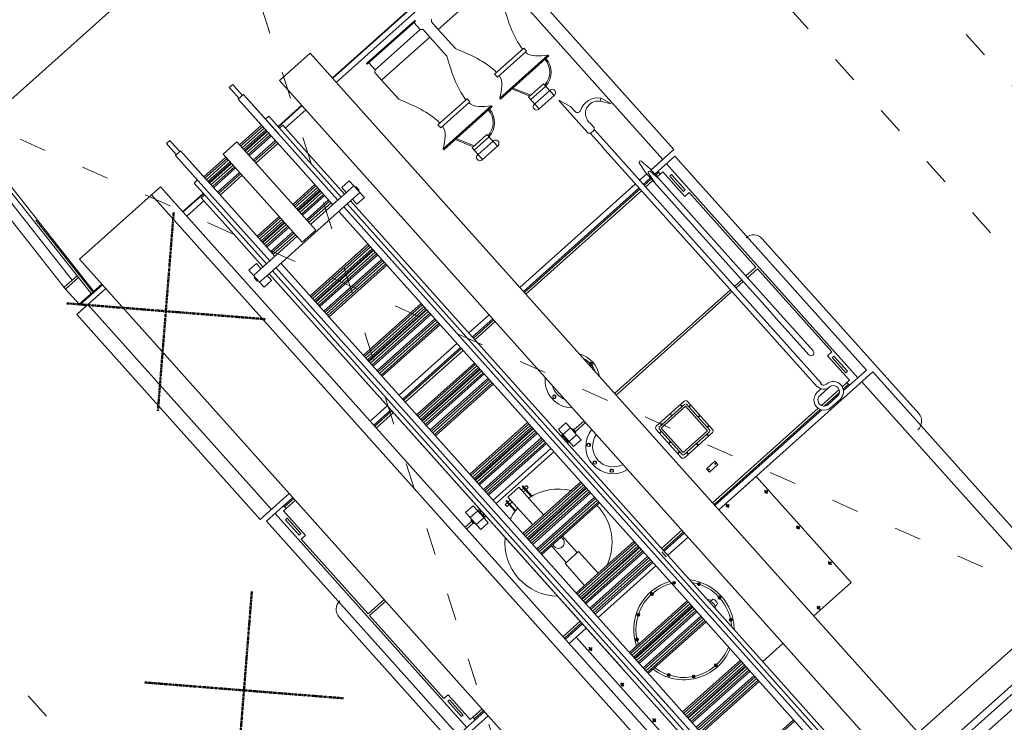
# Model space of a CAD drawing. Header units: centimetres. Extents: x 843425950 to 843478602, y 588811213 to 588851397.
# Tile 58 of 89: x 843443477 to 843443909, y 588831850 to 588832158. Entities that reach past the tile are written whole.
import ezdxf

# ---------------------------------------------------------------- set-up
doc = ezdxf.new("R2010")
doc.units = ezdxf.units.CM
doc.header["$MEASUREMENT"] = 0
doc.linetypes.add('3', pattern=[1, 0.5, -0.5])
doc.linetypes.add('ACAD_ISO03W100', pattern=[30, 12, -18])
doc.layers.get('0').update_dxf_attribs({"lineweight": 5})
doc.layers.add('0-LINIA CIENKA', color=8, linetype='Continuous', lineweight=9)
doc.layers.add('wymiarowanie', color=123, linetype='Continuous', lineweight=5)
doc.layers.add('granica działki', color=7, linetype='3', lineweight=50, true_color=0xeb0000)
doc.layers.add('meble', color=7, linetype='Continuous', lineweight=5, true_color=0x8a8a8a)
doc.styles.get("Standard").update_dxf_attribs({"font": 'ARIAL.TTF'})
doc.dimstyles.new('1-100 do zagospod', dxfattribs={"dimscale": 0, "dimtxt": 75, "dimasz": 25, "dimexe": 3, "dimexo": 7, "dimgap": 25, "dimtad": 1, "dimlfac": 0.01, "dimrnd": 0.01, "dimzin": 9, "dimdsep": 46, "dimtxsty": 'Standard', "dimblk1": 'new', "dimblk2": 'new', "dimsah": 1, "dimcen": 12, "dimdle": 20, "dimse1": 1, "dimse2": 1, "dimclrd": 256, "dimclre": 3, "dimclrt": 256, "dimadec": 0, "dimazin": 0, "dimtfac": 15, "dimtix": 1, "dimtmove": 1, "dimatfit": 3, "dimldrblk": 'new', "dimfxl": 1, "dimtfill": 1, "dimtfillclr": 7, "dimtolj": 1, "dimtzin": 5, "dimlwd": -1, "dimarcsym": 0})
picture_1 = doc.add_image_def('image1.jpg', size_in_pixel=(6614, 4677))

# ---------------------------------------------------------------- blocks, each defined once
blk = doc.blocks.new('fire truck_top_cad-block.com')
at = {"color": 0}
for p, q in [((3195.1, 1216.9), (3195.1, 310)), ((3195.1, 1216.9), (4402, 1216.9)), ((4402, 1216.9), (4402, 1082.8)), ((4951.5, 1244.9), (5981.3, 1244.9)), ((5710.9, 1216.9), (5710.9, 310)), ((5710.9, 1216.9), (7023.7, 1216.9)), ((7023.7, 1216.9), (7023.7, 310)), ((3169.1, 1179.9), (3169.1, 310)), ((3171.1, 1179.9), (3171.1, 310)), ((4426, 1200.9), (5685.9, 1200.9)), ((4426, 1200.9), (4426, 1082.8)), ((5685.9, 1200.9), (5685.9, 1066.4)), ((3195.1, 1151.9), (4402, 1151.9)), ((4029, 1117.2), (4020.2, 1129)), ((4021.1, 1129), (4068.6, 1146)), ((4068.6, 1146), (4028.6, 1117.2)), ((4402, 1151.9), (4402, 1082.8)), ((5685.9, 1150.9), (4426, 1150.9)), ((4587, 1115.9), (4587, 1140.9)), ((4587, 1140.9), (4587, 1115.9)), ((5026.2, 1140.9), (4587, 1140.9)), ((5026.2, 1082.8), (5026.2, 1140.9)), ((5524.9, 1140.9), (5036.2, 1140.9)), ((5036.2, 1140.9), (5036.2, 1082.8)), ((5524.9, 1115.9), (5524.9, 1140.9)), ((5710.9, 1151.9), (7023.7, 1151.9)), ((7141.2, 310), (7141.2, 1149.9)), ((7171.2, 310), (7171.2, 1149.9)), ((7221.2, 10.3), (7221.2, 1149.9)), ((3320.4, 797.8), (3320.4, 1081.3)), ((3725.3, 1081.3), (3729.8, 1081.3)), ((3725.3, 797.8), (3725.3, 1081.3)), ((3729.8, 797.8), (3729.8, 1081.3)), ((4344, 1075.5), (4394.2, 1082.8)), ((4942.1, 1082.8), (4394.2, 1082.8)), ((4403.3, 1075.5), (4453.6, 1082.8)), ((4442, 1100.9), (4426, 1100.9)), ((4432, 1100.9), (4432, 1082.8)), ((4442, 1115.9), (4587, 1115.9)), ((4442, 1115.9), (4442, 1082.8)), ((5198.8, 1082.8), (4942.1, 1082.8)), ((5253.6, 1082.8), (5198.8, 1082.8)), ((5467.5, 1082.8), (5253.6, 1082.8)), ((5524.9, 1115.9), (5669.9, 1115.9)), ((5669.9, 1115.9), (5669.9, 1073.5)), ((5669.9, 1100.9), (5685.9, 1100.9)), ((5679.9, 1100.9), (5679.9, 1069.9)), ((4344.1, 1064.8), (4394.2, 1057.7)), ((4942.1, 1057.7), (4394.2, 1057.7)), ((4402, 1057.7), (4402, 1014.5)), ((4402, 1057.7), (4402, 1014.5)), ((4403.4, 1064.8), (4453.6, 1057.7)), ((4426, 1057.7), (4426, 1014.5)), ((4432, 1057.7), (4432, 1014.5)), ((4442, 1057.7), (4442, 1014.5)), ((5195.6, 1057.7), (4942.1, 1057.7)), ((5026.2, 1014.5), (5026.2, 1057.7)), ((5036.2, 1057.7), (5036.2, 1014.5)), ((5253.5, 1057.7), (5195.6, 1057.7)), ((5467.5, 1057.7), (5253.5, 1057.7)), ((5669.9, 1054.7), (5669.9, 950.6)), ((5679.9, 1047.8), (5679.9, 957.5)), ((5685.9, 1036.9), (5685.9, 968.4)), ((3630.8, 1022.8), (3648.8, 1022.8)), ((3630.8, 851.8), (3630.8, 1022.8)), ((3648.8, 1022.8), (3648.8, 851.8)), ((3904.4, 984.6), (3961.2, 1005.3)), ((3961.2, 1005.3), (3989.1, 1005.3)), ((3982.5, 1005.3), (3986.9, 1005.3)), ((4096.7, 1020.6), (4070.5, 1020.6)), ((4105.7, 1011.6), (4096.7, 1020.6)), ((4096.7, 1020.6), (4105.7, 1011.6)), ((4105.7, 993.6), (4096.7, 984.6)), ((4105.7, 1014.6), (4183.9, 1014.6)), ((4105.7, 1011.7), (4105.7, 1014.6)), ((4105.7, 993.7), (4105.7, 1011.7)), ((4105.7, 993.9), (4105.7, 991.2)), ((4183.9, 1014.5), (4940.9, 1014.5)), ((4940.9, 1014.5), (5596.9, 1014.5)), ((5596.9, 1011.6), (5596.9, 1014.5)), ((5596.9, 993.6), (5596.9, 991.1)), ((5614.9, 975.6), (5614.9, 998.5)), ((5632.9, 975.6), (5632.9, 1029.6)), ((5632.9, 975.6), (5632.9, 1010.7)), ((5686.9, 1029.6), (5686.9, 975.6)), ((5704.9, 1029.6), (5704.9, 975.6)), ((3805.8, 983.5), (3805.8, 895.5)), ((3805.8, 983.5), (3874.3, 983.5)), ((3819.5, 983.5), (3819.5, 895.5)), ((3845.8, 983.5), (3845.8, 895.5)), ((3874.3, 983.5), (3874.3, 895.5)), ((4075.4, 984.6), (3905.1, 984.6)), ((4096.7, 984.6), (4075.4, 984.6)), ((4105.7, 991.2), (4183.9, 991.2)), ((4183.4, 991.1), (4944.6, 991.1)), ((4402, 991.1), (4402, 310)), ((4402, 991.1), (4402, 310)), ((4426, 991.1), (4426, 310)), ((4432, 991.1), (4432, 310)), ((4442, 991.1), (4442, 310)), ((4944.6, 991.1), (5596.9, 991.1)), ((5026.2, 310), (5026.2, 991.1)), ((5036.2, 991.1), (5036.2, 310)), ((3805.8, 907.9), (3729.8, 870.5)), ((3819.7, 914.7), (3819.5, 914.6)), ((5669.9, 931.8), (5669.9, 310)), ((5679.9, 935.3), (5679.9, 310)), ((5685.9, 938.9), (5685.9, 310)), ((3805.8, 902.2), (3729.8, 864.9)), ((3805.8, 895.5), (3874.3, 895.5)), ((3648.8, 851.8), (3630.8, 851.8)), ((3266.8, 806.8), (3275.8, 797.8)), ((3275.8, 797.8), (3320.4, 797.8)), ((3432.9, 797.8), (3320.4, 797.8)), ((3725.3, 797.8), (3729.8, 797.8)), ((3221.8, 464.5), (3221.8, 747.9)), ((3221.8, 747.9), (3226.3, 747.9)), ((3226.3, 464.5), (3226.3, 747.9)), ((3226.3, 738.9), (3266.8, 738.9)), ((3266.8, 738.9), (3275.8, 747.9)), ((3266.8, 473.5), (3266.8, 738.9)), ((3275.8, 747.9), (3320.4, 747.9)), ((3320.4, 464.5), (3320.4, 747.9)), ((3432.9, 747.9), (3320.4, 747.9)), ((3725.3, 747.9), (3729.8, 747.9)), ((3725.3, 464.5), (3725.3, 747.9)), ((3729.8, 464.5), (3729.8, 747.9)), ((3630.8, 689.4), (3648.8, 689.4)), ((3630.8, 518.5), (3630.8, 689.4)), ((3648.8, 689.4), (3648.8, 518.5)), ((3805.8, 650.2), (3805.8, 562.2)), ((3805.8, 650.2), (3874.3, 650.2)), ((3819.5, 650.2), (3819.5, 562.2)), ((3845.8, 650.2), (3845.8, 562.2)), ((3874.3, 650.2), (3874.3, 562.2)), ((3805.8, 574.5), (3729.8, 537.2)), ((3805.8, 568.9), (3729.8, 531.5)), ((3805.8, 562.2), (3874.3, 562.2)), ((3648.8, 518.5), (3630.8, 518.5)), ((5290.4, 518.9), (5284.3, 518.9)), ((5287.4, 515.9), (5287.4, 522)), ((5350.4, 518.9), (5344.3, 518.9)), ((5347.3, 515.9), (5347.3, 522)), ((5410.4, 518.9), (5404.3, 518.9)), ((5407.3, 515.9), (5407.3, 522)), ((5710.9, 310), (5710.9, 529.5)), ((5710.9, 529.5), (5710.9, 529.5)), ((5710.9, 310), (5710.9, 529.5)), ((5710.9, 529.5), (6335.8, 529.4)), ((5791.2, 509.9), (5791.2, 526.4)), ((6000.9, 509.9), (6000.9, 526.4)), ((6210.8, 509.9), (6210.8, 526.4)), ((6335.8, 310), (6335.8, 529.4)), ((5264.4, 491.9), (5258.3, 491.9)), ((5261.4, 495), (5261.4, 488.9)), ((5266.9, 356.5), (5266.9, 508.4)), ((5271.9, 513.4), (5423.8, 513.4)), ((5275.9, 504.4), (5419.8, 504.4)), ((5275.9, 360.5), (5275.9, 504.4)), ((5419.8, 504.4), (5419.8, 360.5)), ((5428.8, 508.4), (5428.8, 356.5)), ((5431.3, 491.9), (5437.3, 491.9)), ((5434.3, 495), (5434.3, 488.9)), ((5780.8, 517), (5801, 517)), ((5990.4, 517), (6010.6, 517)), ((6200.4, 517), (6220.6, 517)), ((3221.8, 464.5), (3226.3, 464.5)), ((3226.3, 473.5), (3266.8, 473.5)), ((3266.8, 473.5), (3275.8, 464.5)), ((3275.8, 464.5), (3320.4, 464.5)), ((3432.9, 464.5), (3320.4, 464.5)), ((3725.3, 464.5), (3729.8, 464.5)), ((5264.4, 432), (5258.3, 432)), ((5261.4, 435), (5261.4, 428.9)), ((5431.3, 432), (5437.3, 432)), ((5434.3, 435), (5434.3, 428.9)), ((5560.3, 439.6), (5540.3, 439.6)), ((5540.3, 389.6), (5540.3, 439.6)), ((5560.3, 439.6), (5545.3, 439.6)), ((5554.3, 433.6), (5546.3, 433.6)), ((5550.3, 429.6), (5550.3, 437.6)), ((5560.3, 389.6), (5560.3, 439.6)), ((5560.3, 389.6), (5560.3, 439.6)), ((5540.3, 389.6), (5560.3, 389.6)), ((5545.3, 389.6), (5560.3, 389.6)), ((5554.3, 395.6), (5546.3, 395.6)), ((5550.3, 391.6), (5550.3, 399.6)), ((5264.4, 372), (5258.3, 372)), ((5261.4, 375), (5261.4, 368.9)), ((5423.8, 351.5), (5271.9, 351.5)), ((5419.8, 360.5), (5275.9, 360.5)), ((5290.4, 346), (5284.3, 346)), ((5287.4, 349), (5287.4, 342.9)), ((5350.4, 346), (5344.3, 346)), ((5347.3, 349), (5347.3, 342.9)), ((5410.4, 346), (5404.3, 346)), ((5407.3, 349), (5407.3, 342.9)), ((5431.3, 372), (5437.3, 372)), ((5434.3, 375), (5434.3, 368.9)), ((5712.9, 349.9), (5733.2, 349.9)), ((5723.4, 342.8), (5723.4, 359.3)), ((6333.8, 349.9), (6313.6, 349.9)), ((6323.3, 342.8), (6323.3, 359.3)), ((3022.9, 310), (3022.9, 130)), ((7215.7, 310), (3022.9, 310)), ((7215.7, 130), (3022.9, 130)), ((3169.1, 130), (3169.1, -9.7)), ((3171.1, 130), (3171.1, -9.7)), ((3195.1, 130), (3195.1, 10.3)), ((4402, 130), (4402, 10.3)), ((4402, 130), (4402, 10.3)), ((4426, 130), (4426, 10.3)), ((4432, 130), (4432, 10.3)), ((4442, 130), (4442, 10.3)), ((5026.2, 69.5), (5026.2, 130)), ((5036.2, 130), (5036.2, 69.5)), ((5669.9, 130), (5669.9, 10)), ((5679.9, 130), (5679.9, 10.3)), ((5685.9, 130), (5685.9, 10.3)), ((5710.9, 10.3), (5710.9, 130)), ((5710.9, 130), (5710.9, 10.3)), ((5710.9, 10.3), (5710.9, 130)), ((6335.8, 10.3), (6335.8, 130)), ((3554.3, 64.5), (3554.3, 20.5)), ((3584.3, 64.5), (3554.3, 64.5)), ((3584.3, 64.5), (3584.3, -9.7)), ((3624.2, 64.5), (3584.3, 64.5)), ((3614.2, 69.5), (3594.3, 69.5)), ((3594.3, 64.5), (3594.3, 69.5)), ((3614.2, 64.5), (3614.2, 69.5)), ((3624.2, 64.5), (3624.2, -9.7)), ((3654.2, 64.5), (3624.2, 64.5)), ((3654.2, 64.5), (3654.2, 20.5)), ((4979.8, 64.5), (4979.8, 20.5)), ((5009.8, 64.5), (4979.8, 64.5)), ((5049.8, 64.5), (5009.8, 64.5)), ((5009.8, 20.5), (5009.8, 64.5)), ((5039.8, 69.5), (5019.8, 69.5)), ((5019.8, 64.5), (5019.8, 69.5)), ((5039.8, 64.5), (5039.8, 69.5)), ((5049.8, 20.5), (5049.8, 64.5)), ((5079.8, 64.5), (5049.8, 64.5)), ((5079.8, 64.5), (5079.8, 20.5)), ((5995.9, 58.2), (6000.9, 61.1)), ((5995.9, 55.3), (5995.9, 58.2)), ((5995.9, 55.3), (5995.9, 52.4)), ((5995.9, 52.4), (6000.9, 49.5)), ((6000.9, 49.4), (6000.9, 61.2)), ((6000.9, 61.1), (6005.9, 58.2)), ((6000.9, 46.9), (6000.9, 58.7)), ((6000.9, 49.5), (6005.9, 52.4)), ((6005.9, 58.2), (6005.9, 55.3)), ((6005.9, 52.4), (6005.9, 55.3)), ((3178.4, 10.3), (3178.4, -9.7)), ((3354.8, 10.3), (3178.4, 10.3)), ((3584.3, 10.3), (3354.8, 10.3)), ((3554.3, 20.5), (3584.3, 20.5)), ((3584.3, 10.3), (3584.3, -189.7)), ((3654.2, 20.5), (3624.2, 20.5)), ((3624.2, 10.3), (3624.2, -469.6)), ((5997.2, 10.3), (3624.2, 10.3)), ((4979.8, 20.5), (5029.8, 20.5)), ((5007.3, 20.5), (5007.3, 15.5)), ((5052.3, 15.5), (5007.3, 15.5)), ((5009.8, 15.5), (5009.8, 10.3)), ((5079.8, 20.5), (5029.8, 20.5)), ((5039.8, 15.5), (5039.8, 10.3)), ((5049.8, 15.5), (5049.8, 10.3)), ((5052.3, 20.5), (5052.3, 15.5)), ((5710.9, 0), (5710.9, 0)), ((5890.1, 27.2), (5893, 32.2)), ((5891.5, 24.7), (5890.1, 27.2)), ((5891.5, 24.7), (5893, 22.2)), ((5898.8, 22.1), (5892.9, 32.3)), ((5893, 32.2), (5898.8, 32.2)), ((5893, 22.2), (5898.8, 22.2)), ((5898.8, 32.2), (5900.2, 29.7)), ((5898.8, 22.2), (5901.6, 27.2)), ((5901.6, 27.2), (5900.2, 29.7)), ((5985.9, 16.1), (5985.9, 25.6)), ((6007.9, 33.6), (5993.9, 33.6)), ((6963.8, 10.3), (5997.2, 10.3)), ((6015.9, 16.1), (6015.9, 25.6)), ((6101.5, 29.7), (6100.1, 27.2)), ((6100.1, 27.2), (6103, 22.2)), ((6101.5, 29.7), (6103, 32.2)), ((6102.9, 22.1), (6108.8, 32.3)), ((6103, 32.2), (6108.7, 32.2)), ((6103, 22.2), (6108.7, 22.2)), ((6108.7, 32.2), (6111.6, 27.2)), ((6108.7, 22.2), (6110.2, 24.7)), ((6111.6, 27.2), (6110.2, 24.7)), ((2898.6, -34.7), (2898.6, -54.7)), ((2909.2, -34.7), (2898.6, -34.7)), ((2963.5, -34.7), (2909.2, -34.7)), ((2963.5, -29.7), (2963.5, -59.7)), ((3191.4, -29.7), (2963.5, -29.7)), ((3354.8, -29.7), (2963.5, -29.7)), ((3108.4, -9.7), (3108.4, -29.7)), ((3354.8, -9.7), (3108.4, -9.7)), ((3584.3, -9.7), (3354.8, -9.7)), ((3584.3, -29.7), (3354.8, -29.7)), ((6006.4, -9.7), (3624.2, -9.7)), ((5685.9, -29.7), (3624.2, -29.7)), ((4606.5, -29.7), (4580.6, -29.7)), ((5710.9, 0), (5682.3, 0)), ((6010.6, -29.7), (5685.9, -29.7)), ((6963.8, -9.7), (6004.9, -9.7)), ((6963.8, -29.7), (6010.6, -29.7)), ((2909.2, -54.7), (2898.6, -54.7)), ((2909.2, -54.7), (2963.5, -54.7)), ((3131.4, -59.7), (2963.5, -59.7)), ((3354.8, -59.7), (2963.5, -59.7)), ((3116.7, -59.7), (3116.7, -189.7)), ((3124.1, -59.7), (3124.1, -189.7)), ((3133.7, -189.7), (3133.7, -59.7)), ((3143.7, -59.7), (3143.7, -189.7)), ((3150.7, -59.7), (3150.7, -189.7)), ((3154.1, -59.7), (3154.1, -189.7)), ((3163.7, -189.7), (3163.7, -59.7)), ((3173.7, -59.7), (3173.7, -189.7)), ((3180.7, -59.7), (3180.7, -189.7)), ((3206.7, -59.7), (3206.7, -189.7)), ((3214.1, -59.7), (3214.1, -189.7)), ((3223.8, -59.7), (3223.8, -189.7)), ((3584.3, -59.7), (3354.8, -59.7)), ((3466.7, -59.7), (3466.7, -189.7)), ((3474.1, -59.7), (3474.1, -189.7)), ((3483.7, -189.7), (3483.7, -59.7)), ((3493.7, -59.7), (3493.7, -189.7)), ((3500.7, -59.7), (3500.7, -189.7)), ((3504.1, -59.7), (3504.1, -189.7)), ((3513.7, -189.7), (3513.7, -59.7)), ((3523.7, -59.7), (3523.7, -189.7)), ((3530.7, -59.7), (3530.7, -189.7)), ((3556.7, -59.7), (3556.7, -189.7)), ((3564.1, -59.7), (3564.1, -189.7)), ((3573.7, -59.7), (3573.7, -189.7)), ((6017.2, -59.7), (3624.2, -59.7)), ((3816.6, -59.7), (3816.6, -399.6)), ((3824, -59.7), (3824, -399.6)), ((3833.6, -399.6), (3833.6, -59.7)), ((3843.6, -59.7), (3843.6, -399.6)), ((3850.6, -59.7), (3850.6, -399.6)), ((3854, -59.7), (3854, -399.6)), ((3863.6, -399.6), (3863.6, -59.7)), ((3873.6, -59.7), (3873.6, -399.6)), ((3880.6, -59.7), (3880.6, -399.6)), ((3906.6, -59.7), (3906.6, -399.6)), ((3914, -59.7), (3914, -399.6)), ((3923.7, -59.7), (3923.7, -399.6)), ((3933.6, -59.7), (3933.6, -399.6)), ((3940.6, -59.7), (3940.6, -399.6)), ((4166.6, -59.7), (4166.6, -399.6)), ((4174, -59.7), (4174, -399.6)), ((4183.6, -399.6), (4183.6, -59.7)), ((4193.6, -59.7), (4193.6, -399.6)), ((4200.6, -59.7), (4200.6, -399.6)), ((4204, -59.7), (4204, -399.6)), ((4213.6, -399.6), (4213.6, -59.7)), ((4223.6, -59.7), (4223.6, -399.6)), ((4230.6, -59.7), (4230.6, -399.6)), ((4256.6, -59.7), (4256.6, -399.6)), ((4264, -59.7), (4264, -399.6)), ((4273.6, -59.7), (4273.6, -399.6)), ((4283.6, -59.7), (4283.6, -399.6)), ((4290.6, -59.7), (4290.6, -399.6)), ((4402, -399.6), (4402, -59.7)), ((4402, -59.7), (4402, -124.8)), ((4426, -399.6), (4426, -59.7)), ((4432, -59.7), (4432, -399.6)), ((4442, -59.7), (4442, -399.6)), ((4516.6, -59.7), (4516.6, -399.6)), ((4524, -59.7), (4524, -399.6)), ((4533.6, -399.6), (4533.6, -59.7)), ((4543.5, -59.7), (4543.5, -399.6)), ((4550.6, -59.7), (4550.6, -399.6)), ((4554, -59.7), (4554, -399.6)), ((4563.6, -399.6), (4563.6, -59.7)), ((4573.5, -59.7), (4573.5, -399.6)), ((4580.6, -59.7), (4580.6, -399.6)), ((4606.5, -59.7), (4606.5, -399.6)), ((4614, -59.7), (4614, -399.6)), ((4623.6, -59.7), (4623.6, -399.6)), ((4633.5, -59.7), (4633.5, -399.6)), ((4640.5, -59.7), (4640.5, -399.6)), ((4866.5, -59.7), (4866.5, -399.6)), ((4873.9, -59.7), (4873.9, -399.6)), ((4883.5, -399.6), (4883.5, -59.7)), ((4893.5, -59.7), (4893.5, -399.6)), ((4900.5, -59.7), (4900.5, -399.6)), ((4903.9, -59.7), (4903.9, -399.6)), ((4913.5, -399.6), (4913.5, -59.7)), ((4923.5, -59.7), (4923.5, -399.6)), ((4930.5, -59.7), (4930.5, -399.6)), ((4956.5, -59.7), (4956.5, -399.6)), ((4963.9, -59.7), (4963.9, -399.6)), ((4973.6, -59.7), (4973.6, -399.6)), ((4983.5, -59.7), (4983.5, -399.6)), ((4990.5, -59.7), (4990.5, -399.6)), ((5019.8, -59.7), (5019.8, -399.6)), ((5039.8, -59.7), (5039.8, -399.6)), ((5216.5, -59.7), (5216.5, -399.6)), ((5223.9, -59.7), (5223.9, -399.6)), ((5233.5, -399.6), (5233.5, -59.7)), ((5243.5, -59.7), (5243.5, -399.6)), ((5250.5, -59.7), (5250.5, -399.6)), ((5253.9, -59.7), (5253.9, -399.6)), ((5263.5, -399.6), (5263.5, -59.7)), ((5273.5, -59.7), (5273.5, -399.6)), ((5280.5, -59.7), (5280.5, -399.6)), ((5306.5, -59.7), (5306.5, -399.6)), ((5313.9, -59.7), (5313.9, -399.6)), ((5323.5, -59.7), (5323.5, -399.6)), ((5333.5, -59.7), (5333.5, -399.6)), ((5340.5, -59.7), (5340.5, -399.6)), ((5566.4, -59.7), (5566.4, -270)), ((5573.8, -59.7), (5573.8, -399.6)), ((5583.4, -399.6), (5583.4, -59.7)), ((5593.4, -59.7), (5593.4, -399.6)), ((5600.4, -59.7), (5600.4, -399.6)), ((5603.8, -59.7), (5603.8, -399.6)), ((5613.4, -399.6), (5613.4, -59.7)), ((5623.4, -59.7), (5623.4, -399.6)), ((5630.4, -59.7), (5630.4, -399.6)), ((5656.4, -59.7), (5656.4, -399.6)), ((5663.8, -59.7), (5663.8, -399.6)), ((5673.5, -59.7), (5673.5, -399.6)), ((5683.4, -59.7), (5683.4, -399.6)), ((5690.4, -59.7), (5690.4, -399.6)), ((5710.9, -399.6), (5710.9, -59.7)), ((5710.9, -59.7), (5710.9, -399.6)), ((5710.9, -399.6), (5710.9, -59.7)), ((5824.1, -52.6), (5813.9, -46.7)), ((5814, -46.8), (5819, -43.9)), ((5814, -52.6), (5814, -46.8)), ((5816.5, -54), (5814, -52.6)), ((5816.5, -54), (5819, -55.5)), ((5819, -43.9), (5821.5, -45.4)), ((5819, -55.5), (5824, -52.6)), ((5824, -46.8), (5821.5, -45.4)), ((5824, -52.6), (5824, -46.8)), ((5916.4, -59.7), (5916.4, -100.3)), ((5916.4, -59.7), (5916.4, -399.6)), ((5923.8, -59.7), (5923.8, -399.6)), ((5933.4, -399.6), (5933.4, -59.7)), ((5943.4, -59.7), (5943.4, -399.6)), ((5950.4, -59.7), (5950.4, -399.6)), ((5953.8, -59.7), (5953.8, -399.6)), ((5963.4, -399.6), (5963.4, -59.7)), ((5973.4, -59.7), (5973.4, -399.6)), ((5980.4, -59.7), (5980.4, -399.6)), ((6006.4, -59.7), (6006.4, -399.6)), ((6013.8, -59.7), (6013.8, -399.6)), ((6963.8, -59.7), (6017.2, -59.7)), ((6023.5, -59.7), (6023.5, -101)), ((6023.5, -59.7), (6023.5, -399.6)), ((6033.4, -59.7), (6033.4, -399.6)), ((6033.4, -59.7), (6033.4, -399.6)), ((6040.4, -59.7), (6040.4, -399.6)), ((6040.4, -59.7), (6040.4, -399.6)), ((6266.4, -59.7), (6266.4, -399.6)), ((6273.8, -59.7), (6273.8, -399.6)), ((6283.4, -399.6), (6283.4, -59.7)), ((6293.4, -59.7), (6293.4, -399.6)), ((6300.4, -59.7), (6300.4, -399.6)), ((6303.8, -59.7), (6303.8, -399.6)), ((6313.4, -399.6), (6313.4, -59.7)), ((6323.4, -59.7), (6323.4, -399.6)), ((6330.4, -59.7), (6330.4, -399.6)), ((6356.4, -59.7), (6356.4, -399.6)), ((6363.8, -59.7), (6363.8, -399.6)), ((6373.4, -59.7), (6373.4, -399.6)), ((6383.3, -59.7), (6383.3, -399.6)), ((6390.4, -59.7), (6390.4, -399.6)), ((6616.3, -59.7), (6616.3, -399.6)), ((6623.7, -59.7), (6623.7, -399.6)), ((5797.3, -154.7), (5784.4, -154.7)), ((5796.8, -154.7), (5785, -154.7)), ((5785.1, -154.7), (5788, -149.7)), ((5788, -159.7), (5785.1, -154.7)), ((5799.3, -154.7), (5787.5, -154.7)), ((5788, -149.7), (5790.9, -149.7)), ((5790.9, -159.7), (5788, -159.7)), ((5790.9, -160.7), (5790.9, -148.7)), ((5793.8, -149.7), (5790.9, -149.7)), ((5790.9, -159.7), (5793.8, -159.7)), ((5796.7, -154.7), (5793.8, -149.7)), ((5793.8, -159.7), (5796.7, -154.7)), ((6202.4, -154.7), (6214.2, -154.7)), ((6204.9, -154.7), (6216.7, -154.7)), ((6208, -149.7), (6205.1, -154.7)), ((6205.1, -154.7), (6208, -159.7)), ((6210.8, -149.7), (6208, -149.7)), ((6208, -159.7), (6210.8, -159.7)), ((6210.8, -149.7), (6213.7, -149.7)), ((6213.7, -159.7), (6210.8, -159.7)), ((6213.7, -149.7), (6216.6, -154.7)), ((6216.6, -154.7), (6213.7, -159.7)), ((3618.2, -189.7), (3098.6, -189.7)), ((3098.6, -189.7), (3098.6, -269.6)), ((3618.2, -189.7), (3618.2, -269.6)), ((5069.5, -247.5), (5081.5, -247.5)), ((5069.5, -260), (5069.5, -247.5)), ((5081.5, -247.5), (5081.5, -260)), ((5824.1, -256.7), (5813.9, -262.6)), ((5814, -256.8), (5816.5, -255.3)), ((5814, -262.5), (5814, -256.8)), ((5819, -253.9), (5816.5, -255.3)), ((5824, -256.8), (5819, -253.9)), ((5824, -262.5), (5824, -256.8)), ((6177.6, -256.7), (6187.8, -262.6)), ((6182.7, -253.9), (6177.7, -256.8)), ((6177.7, -256.8), (6177.7, -262.5)), ((6185.2, -255.3), (6182.7, -253.9)), ((6185.2, -255.3), (6187.7, -256.8)), ((6187.7, -256.8), (6187.7, -262.5)), ((3618.2, -269.6), (3098.6, -269.6)), ((3116.7, -269.6), (3116.7, -399.6)), ((3124.1, -269.6), (3124.1, -399.6)), ((3133.7, -399.6), (3133.7, -269.6)), ((3143.7, -269.6), (3143.7, -399.6)), ((3150.7, -269.6), (3150.7, -399.6)), ((3154.1, -269.6), (3154.1, -399.6)), ((3163.7, -399.6), (3163.7, -269.6)), ((3173.7, -269.6), (3173.7, -399.6)), ((3180.7, -269.6), (3180.7, -399.6)), ((3206.7, -269.6), (3206.7, -399.6)), ((3214.1, -269.6), (3214.1, -399.6)), ((3223.8, -269.6), (3223.8, -399.6)), ((3466.7, -269.6), (3466.7, -399.6)), ((3474.1, -269.6), (3474.1, -399.6)), ((3483.7, -399.6), (3483.7, -269.6)), ((3493.7, -269.6), (3493.7, -399.6)), ((3500.7, -269.6), (3500.7, -399.6)), ((3504.1, -269.6), (3504.1, -399.6)), ((3513.7, -399.6), (3513.7, -269.6)), ((3523.7, -269.6), (3523.7, -399.6)), ((3530.7, -269.6), (3530.7, -399.6)), ((3556.7, -269.6), (3556.7, -399.6)), ((3564.1, -269.6), (3564.1, -399.6)), ((3573.7, -269.6), (3573.7, -399.6)), ((3584.3, -269.6), (3584.3, -525.4)), ((5052.5, -277.5), (5052.5, -342.5)), ((5216.5, -277.5), (5052.5, -277.5)), ((5120.3, -260), (5060, -260)), ((5060, -260), (5060, -264)), ((5119.5, -264), (5060, -264)), ((5069, -260), (5069, -264)), ((5069.5, -277.5), (5069.5, -264)), ((5081.5, -264), (5081.5, -277.5)), ((5437.4, -277.5), (5340.5, -277.5)), ((5437.4, -270), (5437.4, -350)), ((5566.4, -270), (5437.4, -270)), ((5566.4, -270), (5566.4, -399.6)), ((5819, -265.4), (5814, -262.5)), ((5821.5, -264), (5819, -265.4)), ((5821.5, -264), (5824, -262.5)), ((6177.7, -262.5), (6180.2, -264)), ((6182.7, -265.4), (6180.2, -264)), ((6187.7, -262.5), (6182.7, -265.4)), ((5052.5, -342.5), (5216.5, -342.5)), ((5069.5, -356), (5069.5, -342.5)), ((5081.5, -342.5), (5081.5, -356)), ((5437.4, -342.5), (5340.5, -342.5)), ((5890.1, -336.5), (5891.5, -334)), ((5893, -341.5), (5890.1, -336.5)), ((5893, -331.5), (5891.5, -334)), ((5898.8, -331.4), (5892.9, -341.6)), ((5898.8, -331.5), (5893, -331.5)), ((5898.8, -341.5), (5893, -341.5)), ((5901.6, -336.5), (5898.8, -331.5)), ((5900.2, -339), (5898.8, -341.5)), ((5900.2, -339), (5901.6, -336.5)), ((6103, -331.5), (6100.1, -336.5)), ((6100.1, -336.5), (6101.5, -339)), ((6103, -341.5), (6101.5, -339)), ((6102.9, -331.4), (6108.8, -341.6)), ((6108.7, -331.5), (6103, -331.5)), ((6108.7, -341.5), (6103, -341.5)), ((6110.2, -334), (6108.7, -331.5)), ((6111.6, -336.5), (6108.7, -341.5)), ((6110.2, -334), (6111.6, -336.5)), ((6323.3, -357.1), (6323.3, -340.6)), ((5119.5, -356), (5060, -356)), ((5060, -360), (5060, -356)), ((5120.3, -360), (5060, -360)), ((5069, -360), (5069, -356)), ((5069.5, -372.5), (5069.5, -360)), ((5081.5, -372.5), (5069.5, -372.5)), ((5081.5, -360), (5081.5, -372.5)), ((5566.4, -350), (5437.4, -350)), ((5630.4, -356), (5630.4, -350)), ((5630.4, -372.5), (5630.4, -360)), ((5916.4, -350.2), (5916.4, -399.6)), ((6023.5, -349.6), (6023.5, -399.6)), ((2898.6, -404.6), (2898.6, -424.6)), ((2909.2, -404.6), (2898.6, -404.6)), ((2909.2, -424.6), (2898.6, -424.6)), ((2963.5, -404.6), (2909.2, -404.6)), ((2909.2, -424.6), (2963.5, -424.6)), ((2963.5, -399.6), (3131.4, -399.6)), ((2963.5, -399.6), (2963.5, -429.6)), ((3354.8, -399.6), (2963.5, -399.6)), ((3354.8, -429.6), (2963.5, -429.6)), ((3108.4, -429.6), (3108.4, -449.6)), ((3584.3, -399.6), (3354.8, -399.6)), ((3584.3, -429.6), (3354.8, -429.6)), ((6023.5, -399.6), (3624.2, -399.6)), ((6008.3, -429.6), (3624.2, -429.6)), ((6963.8, -429.6), (6008.3, -429.6)), ((6963.8, -399.6), (6015.5, -399.6)), ((6250.8, -429.6), (6124.5, -429.6)), ((3354.8, -449.6), (3108.4, -449.6)), ((3169.1, -449.6), (3169.1, -569.6)), ((3171.1, -449.6), (3171.1, -569.6)), ((3178.4, -449.6), (3178.4, -469.6)), ((3178.4, -469.6), (3314.8, -469.6)), ((3354.8, -469.6), (3178.4, -469.6)), ((3195.1, -469.6), (3195.1, -569.6)), ((3584.3, -449.6), (3354.8, -449.6)), ((3354.8, -469.6), (3584.3, -469.6)), ((3584.3, -469.6), (3354.8, -469.6)), ((3584.3, -449.6), (3584.3, -469.6)), ((6006.4, -449.6), (3624.2, -449.6)), ((3624.2, -469.6), (3624.2, -525.4)), ((3624.2, -469.6), (5947, -469.6)), ((5992.8, -469.6), (3624.2, -469.6)), ((4402, -569.6), (4402, -469.6)), ((4426, -569.6), (4426, -469.6)), ((4432, -469.6), (4432, -569.6)), ((4442, -469.6), (4442, -569.6)), ((5009.8, -469.6), (5009.8, -476.4)), ((5019.8, -469.6), (5019.8, -476.4)), ((5039.8, -469.6), (5039.8, -476.4)), ((5049.8, -469.6), (5049.8, -476.4)), ((5669.9, -469.6), (5669.9, -569.6)), ((5679.9, -469.6), (5679.9, -569.6)), ((5685.9, -469.6), (5685.9, -569.6)), ((5710.9, -529.4), (5710.9, -469.6)), ((5710.9, -469.6), (5710.9, -569.6)), ((5710.9, -529.4), (5710.9, -469.6)), ((6963.8, -469.6), (5992.8, -469.6)), ((5992.8, -469.6), (6963.8, -469.6)), ((6963.8, -449.6), (6001.8, -449.6)), ((3554.3, -481.4), (3554.3, -525.4)), ((3584.3, -481.4), (3554.3, -481.4)), ((3654.2, -481.4), (3624.2, -481.4)), ((3654.2, -481.4), (3654.2, -525.4)), ((4979.8, -481.4), (4979.8, -525.4)), ((5029.8, -481.4), (4979.8, -481.4)), ((5007.3, -481.4), (5007.3, -476.4)), ((5052.3, -476.4), (5007.3, -476.4)), ((5009.8, -481.4), (5009.8, -525.4)), ((5079.8, -481.4), (5029.8, -481.4)), ((5049.8, -481.4), (5049.8, -525.4)), ((5052.3, -481.4), (5052.3, -476.4)), ((5079.8, -481.4), (5079.8, -525.4)), ((5780.8, -516.9), (5801, -516.9)), ((5791.2, -524), (5791.2, -507.6)), ((5990.4, -516.9), (6010.6, -516.9)), ((6000.9, -524), (6000.9, -507.6)), ((6200.4, -516.9), (6220.6, -516.9)), ((6210.8, -524), (6210.8, -507.6)), ((3554.3, -525.4), (3584.3, -525.4)), ((3624.2, -525.4), (3584.3, -525.4)), ((3594.3, -525.4), (3594.3, -530.4)), ((3614.2, -530.4), (3594.3, -530.4)), ((3614.2, -525.4), (3614.2, -530.4)), ((3654.2, -525.4), (3624.2, -525.4)), ((4979.8, -525.4), (5009.8, -525.4)), ((5049.8, -525.4), (5009.8, -525.4)), ((5019.8, -525.4), (5019.8, -530.4)), ((5039.8, -530.4), (5019.8, -530.4)), ((5026.2, -530.4), (5026.2, -569.6)), ((5036.2, -530.4), (5036.2, -569.6)), ((5039.8, -525.4), (5039.8, -530.4)), ((5079.8, -525.4), (5049.8, -525.4)), ((5710.9, -529.4), (6335.8, -529.4)), ((3022.9, -1046.2), (3022.9, -569.6)), ((7215.7, -569.6), (3022.9, -569.6)), ((7215.7, -623.6), (3022.9, -623.6)), ((5134.5, -623.6), (5323.7, -623.6)), ((3169.1, -1094.5), (2084.3, -1028)), ((3169.1, -1109.5), (2084.3, -1043)), ((3069.3, -1131.4), (2114.3, -1072.9)), ((3171.7, -1100.2), (2767.1, -1075.4)), ((7215.7, -1046.2), (3022.9, -1046.2)), ((3169.1, -1046.2), (3169.1, -1179.9)), ((3171.1, -1046.2), (3171.1, -1179.9)), ((3171.7, -1046.2), (3171.7, -1177.1)), ((3173.5, -1046.2), (3173.5, -1177.1)), ((3195.1, -1046.2), (3195.1, -1216.9)), ((3195.1, -1046.2), (3195.1, -1210.4)), ((4402, -1216.9), (4402, -1046.2)), ((4426, -1200.9), (4426, -1046.2)), ((4432, -1046.2), (4432, -1100.9)), ((4442, -1046.2), (4442, -1115.9)), ((5026.2, -1046.2), (5026.2, -1140.9)), ((5036.2, -1046.2), (5036.2, -1140.9)), ((5669.9, -1046.2), (5669.9, -1115.9)), ((5679.9, -1046.2), (5679.9, -1100.9)), ((5685.9, -1046.2), (5685.9, -1200.9)), ((5710.9, -1046.2), (5710.9, -1216.9)), ((3079.2, -1179.9), (2099.3, -1119.9)), ((3069.4, -1103.4), (3069.2, -1179.3)), ((3079.4, -1104), (3079.2, -1179.9)), ((4442, -1100.9), (4426, -1100.9)), ((4442, -1115.9), (4587, -1115.9)), ((4587, -1115.9), (4587, -1140.9)), ((5524.9, -1115.9), (5524.9, -1140.9)), ((5524.9, -1115.9), (5669.9, -1115.9)), ((5685.9, -1100.9), (5669.9, -1100.9)), ((3195.1, -1151.9), (4402, -1151.9)), ((5685.9, -1150.9), (4426, -1150.9)), ((5026.2, -1140.9), (4587, -1140.9)), ((5524.9, -1140.9), (5036.2, -1140.9)), ((3079.2, -1179.9), (3171.1, -1179.9)), ((4426, -1200.9), (5685.9, -1200.9)), ((3195.1, -1216.9), (4402, -1216.9)), ((4951.5, -1244.9), (5981.3, -1244.9))]:
    blk.add_line(p, q, dxfattribs=at)
for points in [[(4477, 1125.9), (4567, 1125.9), (4567, 1135.9), (4477, 1135.9)], [(5634.9, 1125.9), (5544.9, 1125.9), (5544.9, 1135.9), (5634.9, 1135.9)], [(4477, -1125.9), (4567, -1125.9), (4567, -1135.9), (4477, -1135.9)], [(5634.9, -1125.9), (5544.9, -1125.9), (5544.9, -1135.9), (5634.9, -1135.9)]]:
    blk.add_lwpolyline(points, close=True, dxfattribs=at)
blk.add_lwpolyline([(5430.3, 340, 0.414214), (5440.3, 350), (5440.3, 514.9, 0.414214), (5430.3, 524.9), (5265.4, 524.9, 0.414214), (5255.4, 514.9), (5255.4, 350, 0.414214), (5265.4, 340)], format="xyb", close=True, dxfattribs=at)
for centre, radius in [((5791.2, 517), 6), ((6000.9, 517), 6), ((6210.8, 517), 6), ((5550.3, 433.6), 2), ((5550.3, 395.6), 2), ((5723.4, 349.9), 6), ((6323.3, 349.9), 6), ((4860, 317.5), 6.2), ((4860, 102.5), 6.2), ((5118.9, 74), 6.2), ((5194.9, 42.5), 6.2), ((5271, 74), 6.2), ((6000.9, 55.3), 6.25), ((6000.9, 55.3), 3), ((5895.9, 27.2), 6.25), ((5895.9, 27.2), 3), ((6105.8, 27.2), 6.25), ((6105.8, 27.2), 3), ((5819, -49.7), 6.25), ((5819, -49.7), 3), ((5790.9, -154.7), 6.25), ((5790.9, -154.7), 3), ((6210.8, -154.7), 6.25), ((6210.8, -154.7), 3), ((5819, -259.7), 6.25), ((5819, -259.7), 3), ((6182.7, -259.7), 6.25), ((6182.7, -259.7), 3), ((5895.9, -336.5), 6.25), ((5895.9, -336.5), 3), ((6105.8, -336.5), 6.25), ((6105.8, -336.5), 3), ((5791.2, -516.9), 6), ((6000.9, -516.9), 6), ((6210.8, -516.9), 6)]:
    blk.add_circle(centre, radius, dxfattribs=at)
for centre, radius, start, end in [((4951.5, 1194.9), 50, 90, 180), ((5981.3, 1194.9), 50, 0, 90), ((4071, 1065.9), 81, 128.8246, 209.891), ((4061.7, 1074.2), 54.4, 127.2104, 279.6357), ((5467.5, 1070.3), 12.6, 270, 90), ((3729.8, 975.5), 90, 5.1011, 90), ((3729.8, 975.5), 84, 5.465, 90), ((4344.8, 1070.1), 5.4, 98.7246, 262.1583), ((4404.2, 1070.1), 5.4, 98.7246, 262.1583), ((5659.9, 1029.6), 45, 0, 180), ((5659.9, 1029.6), 27, 0, 180), ((3860.1, 986.3), 14.4, 348.832, 191.168), ((3989.1, 1018.8), 13.5, 270, 29.891), ((5596.9, 1029.6), 18, 270, 0), ((5596.9, 1029.6), 36, 270, 0), ((5659.9, 975.6), 45, 180, 0), ((5659.9, 975.6), 27, 180, 0), ((3860.1, 892.8), 14.4, 168.832, 11.168), ((3729.8, 642.2), 90, 5.1011, 90), ((3729.8, 642.2), 84, 5.465, 90), ((3860.6, 652.8), 14.4, 348.832, 190.6247), ((3860.1, 559.4), 14.4, 168.832, 11.168), ((5271.9, 508.4), 5, 90, 180), ((5423.8, 508.4), 5, 0, 90), ((5271.9, 356.5), 5, 180, 270), ((5423.8, 356.5), 5, 270, 0), ((4860, 210), 120, 56.4427, 123.5573), ((4860, 210), 107.5, 68.4711, 111.5289), ((4860, 317.5), 8, 270, 182.1324), ((4860, 210), 120, 221.8103, 318.1897), ((4860, 210), 90, 242.734, 297.266), ((5194.9, 150), 120, 189.5851, 350.4149), ((5194.9, 150), 90, 192.8275, 347.1725), ((4860, 102.5), 8, 270, 182.1324), ((5118.9, 74), 8, 357.8676, 270), ((5194.9, 42.5), 8, 357.8676, 270), ((5271, 74), 8, 357.8676, 270), ((6000.9, -154.7), 220, 48.5962, 131.4038), ((6000.9, -154.7), 210, 51.7933, 128.2067), ((6000.9, 55.3), 4.75, 167.8468, 227.8468), ((6000.9, 55.3), 4.75, 132.1532, 167.8468), ((6000.9, 55.3), 4.75, 47.8468, 132.1532), ((6000.9, 55.3), 4.75, 227.8468, 312.1532), ((6000.9, 55.3), 2.46, 90, 0), ((6000.9, 55.3), 4.75, 347.8468, 47.8468), ((6000.9, 55.3), 4.75, 312.1532, 347.8468), ((5895.9, 27.2), 4.75, 162.1532, 197.8468), ((5895.9, 27.2), 4.75, 77.8468, 162.1532), ((5895.9, 27.2), 4.75, 197.8468, 257.8468), ((5895.9, 27.2), 2.46, 120, 30), ((5895.9, 27.2), 4.75, 257.8468, 342.1532), ((5895.9, 27.2), 4.75, 17.8468, 77.8468), ((5895.9, 27.2), 4.75, 342.1532, 17.8468), ((6000.9, -19.4), 42.5, 110.6673, 135.6362), ((5993.9, 25.6), 8, 90, 180), ((6000.9, -19.4), 38.5, 50.521, 112.9303), ((6007.9, 25.6), 8, 0, 90), ((6105.8, 27.2), 4.75, 137.8468, 197.8468), ((6105.8, 27.2), 4.75, 197.8468, 282.1532), ((6105.8, 27.2), 4.75, 102.1532, 137.8468), ((6105.8, 27.2), 2.46, 60, 330), ((6105.8, 27.2), 4.75, 17.8468, 102.1532), ((6105.8, 27.2), 4.75, 282.1532, 317.8468), ((6105.8, 27.2), 4.75, 317.8468, 17.8468), ((5349.9, -310), 235, 22.8642, 92.3081), ((6000.9, -154.7), 220, 154.4127, 247.4228), ((6000.9, -154.7), 210, 153.0989, 246.2835), ((5819, -49.7), 4.75, 107.8468, 192.1532), ((5819, -49.7), 4.75, 192.1532, 227.8468), ((5819, -49.7), 4.75, 227.8468, 287.8468), ((5819, -49.7), 2.46, 150, 60), ((5819, -49.7), 4.75, 47.8468, 107.8468), ((5819, -49.7), 4.75, 287.8468, 12.1532), ((5819, -49.7), 4.75, 12.1532, 47.8468), ((6000.9, -154.7), 210, 280.8516, 26.9011), ((6000.9, -154.7), 220, 280.3528, 25.5873), ((5349.9, -310), 235, 124.6062, 172.0506), ((5790.9, -154.7), 4.75, 137.8468, 222.1532), ((5790.9, -154.7), 4.75, 77.8468, 137.8468), ((5790.9, -154.7), 4.75, 222.1532, 257.8468), ((5790.9, -154.7), 2.46, 180, 90), ((5790.9, -154.7), 4.75, 257.8468, 317.8468), ((5790.9, -154.7), 4.75, 42.1532, 77.8468), ((5790.9, -154.7), 4.75, 317.8468, 42.1532), ((6210.8, -154.7), 4.75, 137.8468, 222.1532), ((6210.8, -154.7), 4.75, 77.8468, 137.8468), ((6210.8, -154.7), 4.75, 222.1532, 257.8468), ((6210.8, -154.7), 2.46, 0, 270), ((6210.8, -154.7), 4.75, 257.8468, 317.8468), ((6210.8, -154.7), 4.75, 42.1532, 77.8468), ((6210.8, -154.7), 4.75, 317.8468, 42.1532), ((5819, -259.7), 4.75, 167.8468, 252.1532), ((5819, -259.7), 4.75, 107.8468, 167.8468), ((5819, -259.7), 2.46, 210, 120), ((5819, -259.7), 4.75, 72.1532, 107.8468), ((5819, -259.7), 4.75, 347.8468, 72.1532), ((6182.7, -259.7), 4.75, 107.8468, 192.1532), ((6182.7, -259.7), 2.46, 330, 240), ((6182.7, -259.7), 4.75, 47.8468, 107.8468), ((6182.7, -259.7), 4.75, 287.8468, 12.1532), ((6182.7, -259.7), 4.75, 12.1532, 47.8468), ((5349.9, -310), 25.5, 248.2136, 111.7864), ((5819, -259.7), 4.75, 252.1532, 287.8468), ((5819, -259.7), 4.75, 287.8468, 347.8468), ((6182.7, -259.7), 4.75, 192.1532, 227.8468), ((6182.7, -259.7), 4.75, 227.8468, 287.8468), ((5349.9, -310), 235, 187.9494, 202.4325), ((5895.9, -336.5), 4.75, 137.8468, 197.8468), ((5895.9, -336.5), 4.75, 197.8468, 282.1532), ((5895.9, -336.5), 4.75, 102.1532, 137.8468), ((5895.9, -336.5), 2.46, 240, 150), ((5895.9, -336.5), 4.75, 17.8468, 102.1532), ((5895.9, -336.5), 4.75, 282.1532, 317.8468), ((5895.9, -336.5), 4.75, 317.8468, 17.8468), ((6105.8, -336.5), 4.75, 162.1532, 197.8468), ((6105.8, -336.5), 4.75, 77.8468, 162.1532), ((6105.8, -336.5), 4.75, 197.8468, 257.8468), ((6105.8, -336.5), 2.46, 300, 210), ((6105.8, -336.5), 4.75, 257.8468, 342.1532), ((6105.8, -336.5), 4.75, 17.8468, 77.8468), ((6105.8, -336.5), 4.75, 342.1532, 17.8468), ((5349.9, -310), 235, 222.802, 317.198), ((4951.5, -1194.9), 50, 180, 270)]:
    blk.add_arc(centre, radius, start, end, dxfattribs=at)
for points in [[(3630.8, 1016.4), (3561.6, 1020.1), (3497.3, 1050.7), (3432.9, 1081.3)], [(3725.3, 1081.3), (3703, 1050.6), (3680.8, 1019.8), (3648.8, 1016.3)], [(3630.8, 862.7), (3561.6, 859), (3497.3, 828.4), (3432.9, 797.8)], [(3725.3, 797.8), (3703, 828.5), (3680.8, 859.2), (3648.8, 862.7)], [(3630.8, 683), (3561.6, 686.7), (3497.3, 717.3), (3432.9, 747.9)], [(3725.3, 747.9), (3703, 717.2), (3680.8, 686.5), (3648.8, 683)], [(3630.8, 529.4), (3561.6, 525.7), (3497.3, 495.1), (3432.9, 464.5)], [(3725.3, 464.5), (3703, 495.2), (3680.8, 525.9), (3648.8, 529.4)]]:
    blk.add_open_spline(points, degree=3, dxfattribs=at)
blk = doc.blocks.new('_Oblique')
at = {"color": 0, "linetype": 'ByBlock', "lineweight": -2}
blk.add_line((-0.5, -0.5), (0.5, 0.5), dxfattribs=at)
blk = doc.blocks.new('My oblique')
at = {"xscale": 2.5, "yscale": 2.5, "zscale": 2.5, "rotation": 180}
blk.add_blockref('_Oblique', (139.09, 225.958), dxfattribs=at)
blk = doc.blocks.new('new')
at = {"ltscale": 0.1}
for p, q in [((0, -3.392), (0, 3.392)), ((-1.87, 0), (1.87, 0))]:
    blk.add_line(p, q, dxfattribs=at)
blk.add_blockref('My oblique', (-139.09, -225.958), dxfattribs=at)
blk = doc.blocks.new('*D1815')
at = {"layer": '0-LINIA CIENKA'}
blk.add_line((843443267.57, 588831939.53), (843444144.71, 588832724.1), dxfattribs=at)
at = {"layer": 'Defpoints', "color": 0}
for p in [(843444163.35, 588832740.76), (843444163.35, 588832740.76), (843443597.86, 588831532.76)]:
    blk.add_point(p, dxfattribs=at)
at = {"layer": '0-LINIA CIENKA', "linetype": 'ByBlock', "xscale": 25, "yscale": 25, "zscale": 25}
for p, rotation in [((843444163.35, 588832740.76), 41.81120468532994), ((843443248.93, 588831922.86), 221.81120468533)]:
    blk.add_blockref('new', p, dxfattribs=dict(at, rotation=rotation))
at = {"layer": '0-LINIA CIENKA', "lineweight": 5, "insert": (843443747.91, 588832285.11), "char_height": 75, "attachment_point": 5, "rotation": 221.8112, "bg_fill": 3, "box_fill_scale": 1.25, "bg_fill_color": 256, "bg_fill_true_color": 13158600, "bg_fill_transparency": 0}
blk.add_mtext('\\A1;12.27', dxfattribs=at)
blk = doc.blocks.new('G$CA5EE0E49')
at = {"layer": 'granica działki'}
for p, q in [((86.3, -90.5), (-86.3, 90.5)), ((-90.5, -86.3), (90.5, 86.3))]:
    blk.add_line(p, q, dxfattribs=at)
blk = doc.blocks.new('PZT BARSZCZEWO')
at = {"layer": '0-LINIA CIENKA', "lineweight": 5, "xscale": 0.35, "yscale": 0.35, "zscale": 0.35, "rotation": 41.81120468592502}
for p in [(843443540.816, 588832030.346), (843443575.082, 588831864.009)]:
    blk.add_blockref('G$CA5EE0E49', p, dxfattribs=at)
at = {"layer": 'wymiarowanie', "lineweight": 5, "ltscale": 0.5}
image = blk.add_image(picture_1, insert=(843431362.064, 588824232.532), size_in_units=(21007.289, 14855.018), rotation=0.1058354, dxfattribs=at)
image.dxf.flags = 7
at = {"layer": '0-LINIA CIENKA', "lineweight": 5}
dim = blk.add_linear_dim(base=(843444163.348, 588832740.763), p1=(843443597.861, 588831532.761), p2=(843444163.348, 588832740.763), angle=221.8112, dimstyle='1-100 do zagospod', override={"dimscale": 1}, dxfattribs=at)
dim.commit()
dim.dimension.update_dxf_attribs({"geometry": '*D1815', "text_midpoint": (843443747.911, 588832285.113)})
at = {"layer": '0-LINIA CIENKA', "lineweight": 5, "ltscale": 2, "transparency": 33554687}
h = blk.add_hatch(dxfattribs=at)
h.set_pattern_fill('ANSI37', color=256, scale=1000, angle=20)
h.set_pattern_definition([(65, (0, 0), (-113.28847338, 52.827282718), []), (155, (0, 0), (-52.827282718, -113.28847338), [])])
edge = h.paths.add_edge_path()
edge.add_line((843441756.964, 588833158.734), (843442575.483, 588832236.581))
edge.add_line((843442575.483, 588832236.581), (843444368.25, 588833842.554))
edge.add_line((843444368.25, 588833842.554), (843443655.985, 588834657.724))
edge.add_line((843443655.985, 588834657.724), (843443055.311, 588834184.096))
edge.add_line((843443055.311, 588834184.096), (843442940.519, 588834093.6))
edge.add_line((843442923.836, 588834078.471), (843441756.964, 588833158.734))
h.paths.add_polyline_path([(843444368.25, 588833842.554), (843445637.772, 588832389.712), (843445134.15, 588831938.971), (843444877.343, 588832225.935), (843444824.502, 588832178.741), (843444831.116, 588832169.63), (843444743.835, 588832091.779), (843443710.076, 588833247.957)])
at = {"layer": 'wymiarowanie', "lineweight": 5, "ltscale": 0.5, "transparency": 33554687}
h = blk.add_hatch(color=0, dxfattribs=at)
h.dxf.hatch_style = 1
h.paths.add_polyline_path([(843445832.354, 588829297.705), (843446610.066, 588829993.334), (843446430.86, 588830193.611), (843446847.635, 588830566.397), (843445745.582, 588831798.595), (843445697.88, 588831755.927), (843445714.58, 588831737.255), (843445345.114, 588831406.785), (843444987.058, 588831807.182), (843445127.926, 588831933.182), (843444878.481, 588832212.063), (843444824.785, 588832164.034), (843444824.785, 588832164.034), (843444737.612, 588832086.062), (843443901.036, 588833021.331), (843442993.177, 588832209.296), (843444256.884, 588830796.54), (843444387.411, 588830913.287)])
h.paths.add_polyline_path([(843445836.289, 588829368.308), (843446539.458, 588829997.261), (843446360.252, 588830197.538), (843446777.035, 588830570.332), (843445758.347, 588831709.32), (843445341.176, 588831336.18), (843444916.461, 588831811.119), (843445057.325, 588831937.115), (843444874.547, 588832141.461), (843444858.119, 588832126.767), (843444733.679, 588832015.461), (843443897.103, 588832950.73), (843443063.78, 588832205.363), (843444260.817, 588830867.14), (843444391.346, 588830983.889)], flags=16)
at = {"layer": 'meble', "linetype": 'ACAD_ISO03W100', "lineweight": 5}
for points in [[(843443828.551, 588832897.506), (843444495.229, 588832152.16), (843444159.823, 588831852.155), (843443493.145, 588832597.5), (843443828.551, 588832897.506), (843444159.823, 588831852.155), (843443493.145, 588832597.5), (843444495.229, 588832152.16)], [(843443120.472, 588832264.161), (843443787.151, 588831518.816), (843444122.556, 588831818.821), (843443455.878, 588832564.166), (843443120.472, 588832264.161), (843444122.556, 588831818.821), (843443455.878, 588832564.166), (843443787.151, 588831518.816)]]:
    blk.add_lwpolyline(points, dxfattribs=at)
at = {"layer": 'meble', "linetype": 'ACAD_ISO03W100', "lineweight": 5, "xscale": 0.09999999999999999, "yscale": 0.09999999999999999, "zscale": 0.1, "rotation": 311.811204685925}
blk.add_blockref('fire truck_top_cad-block.com', (843443379.472, 588832348.242), dxfattribs=at)

msp = doc.modelspace()

# ---------------------------------------------------------------- block references
msp.add_blockref('PZT BARSZCZEWO', (0, 0))

doc.saveas('drawing.dxf')
